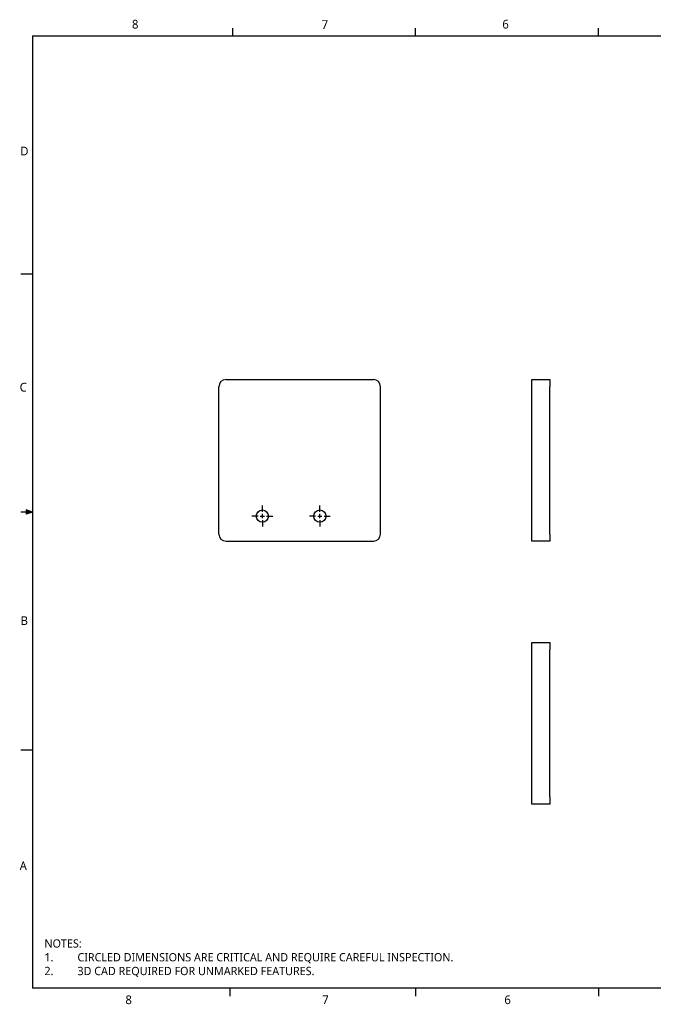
# Model space of a CAD drawing. Extents: x 0.3 to 17, y 0.1 to 10.9.
# Tile 1 of 2: x 0.3 to 7.2, y 0.1 to 10.9. Entities that reach past the tile are written whole.
import ezdxf

# ---------------------------------------------------------------- set-up
doc = ezdxf.new("R2010")
doc.units = 0
doc.header["$LTSCALE"] = 0.5
doc.header["$MEASUREMENT"] = 0
doc.linetypes.add('CENTER', pattern=[0.72, 0.45, -0.09, 0.09, -0.09])
for name, color, linetype in [('ANNOTATION_TEXT', 7, 'CONTINUOUS'), ('BORDER_FRAME', 7, 'CONTINUOUS'), ('CENTERMARKS', 7, 'CONTINUOUS'), ('SKETCHED_GEOMETRY', 7, 'CONTINUOUS'), ('VISIBLE', 7, 'CONTINUOUS')]:
    doc.layers.add(name, color=color, linetype=linetype)
doc.styles.add('ONSHAPE-STANDARD', font='NotoSans-Regular.ttf')
doc.styles.add('ONSHAPE-STANDARD-NOTESTYLE', font='Noto Sans', dxfattribs={"height": 0.090551})

msp = doc.modelspace()

# ---------------------------------------------------------------- linework, layer by layer
at = {"layer": 'BORDER_FRAME'}
for p, q in [((2.5875, 10.7165), (2.5875, 10.8028)), ((4.5911, 10.7165), (4.5911, 10.8028)), ((6.5947, 10.7165), (6.5947, 10.8028)), ((0.3928, 10.7165), (0.3928, 0.2823)), ((0.3928, 10.7165), (16.846, 10.7165)), ((0.3924, 8.1073), (0.2652, 8.1073)), ((0.3924, 5.4994), (0.324, 5.5238)), ((0.324, 5.5238), (0.324, 5.4764)), ((0.3924, 5.4994), (0.324, 5.5086)), ((0.3924, 5.4994), (0.2652, 5.4994)), ((0.3924, 5.4994), (0.324, 5.4764)), ((0.3924, 5.4994), (0.324, 5.4889)), ((0.3924, 2.8915), (0.2652, 2.8915)), ((16.846, 0.2823), (0.3928, 0.2823)), ((2.5559, 0.2795), (2.5559, 0.1959)), ((4.5911, 0.2822), (4.5911, 0.1959)), ((6.5947, 0.2822), (6.5947, 0.1959))]:
    msp.add_line(p, q, dxfattribs=at)
at = {"layer": 'CENTERMARKS', "linetype": 'CENTER'}
for p, q in [((2.9114, 5.502), (2.9114, 5.5689)), ((3.5413, 5.502), (3.5413, 5.5689)), ((2.8646, 5.4551), (2.7976, 5.4551)), ((2.9114, 5.4083), (2.9114, 5.3414)), ((2.9583, 5.4551), (3.0252, 5.4551)), ((3.4945, 5.4551), (3.4276, 5.4551)), ((3.5413, 5.4083), (3.5413, 5.3414)), ((3.5882, 5.4551), (3.6551, 5.4551))]:
    msp.add_line(p, q, dxfattribs=at)
at = {"layer": 'CENTERMARKS', "linetype": 'CONTINUOUS'}
for p, q in [((2.888, 5.4551), (2.9349, 5.4551)), ((2.9114, 5.4317), (2.9114, 5.4786)), ((3.5179, 5.4551), (3.5648, 5.4551)), ((3.5413, 5.4317), (3.5413, 5.4786))]:
    msp.add_line(p, q, dxfattribs=at)
at = {"layer": 'VISIBLE'}
for p, q in [((2.5138, 6.9512), (4.128, 6.9512)), ((5.8639, 6.8725), (5.8639, 6.9512)), ((5.8639, 6.9512), (6.0608, 6.9512)), ((6.0608, 6.9512), (6.0608, 6.8725)), ((2.4351, 5.2583), (2.4351, 6.8725)), ((4.2067, 5.2583), (4.2067, 6.8725)), ((5.8639, 5.2583), (5.8639, 6.8725)), ((6.0608, 5.2583), (6.0608, 6.8725)), ((2.5138, 5.1795), (4.128, 5.1795)), ((5.8639, 5.1795), (5.8639, 5.2583)), ((6.0608, 5.1795), (5.8639, 5.1795)), ((6.0608, 5.2583), (6.0608, 5.1795)), ((5.8639, 4.0696), (6.0608, 4.0696)), ((5.8639, 3.9908), (5.8639, 4.0696)), ((6.0608, 4.0696), (6.0608, 3.9908)), ((5.8639, 2.3767), (5.8639, 3.9908)), ((6.0608, 2.3767), (6.0608, 3.9908)), ((5.8639, 2.2979), (5.8639, 2.3767)), ((6.0608, 2.3767), (6.0608, 2.2979)), ((6.0608, 2.2979), (5.8639, 2.2979))]:
    msp.add_line(p, q, dxfattribs=at)
for centre in [(2.9114, 5.4551), (3.5413, 5.4551)]:
    msp.add_circle(centre, 0.0669, dxfattribs=at)
for centre, start, end in [((2.5138, 6.8725), 90, 180), ((4.128, 6.8725), 0, 90), ((2.5138, 5.2583), 180, 270), ((4.128, 5.2583), 270, 0)]:
    msp.add_arc(centre, 0.0787, start, end, dxfattribs=at)

# ---------------------------------------------------------------- texts
at = {"layer": 'ANNOTATION_TEXT', "insert": (0.523, 0.817), "char_height": 0.090551, "width": 6.788272, "attachment_point": 1, "style": 'ONSHAPE-STANDARD-NOTESTYLE'}
msp.add_mtext('NOTES:\\P1.^ICIRCLED DIMENSIONS ARE CRITICAL AND REQUIRE CAREFUL INSPECTION. \\P2.^I3D CAD REQUIRED FOR UNMARKED FEATURES. ', dxfattribs=at)
at = {"layer": 'BORDER_FRAME', "char_height": 0.0954, "attachment_point": 1, "style": 'ONSHAPE-STANDARD'}
for s, insert in [('8', (1.4826, 10.8922)), ('7', (3.5606, 10.8887)), ('6', (5.541, 10.8924)), ('D', (0.2582, 9.5022)), ('C', (0.2518, 6.9147)), ('B', (0.262, 4.3568)), ('8', (1.4107, 0.202)), ('7', (3.5672, 0.202)), ('6', (5.5633, 0.2024))]:
    msp.add_mtext(s, dxfattribs=dict(at, insert=insert))
at = {"layer": 'SKETCHED_GEOMETRY', "insert": (0.252, 1.6708), "char_height": 0.0954, "attachment_point": 1, "style": 'ONSHAPE-STANDARD'}
msp.add_mtext('A', dxfattribs=at)

doc.saveas('drawing.dxf')
